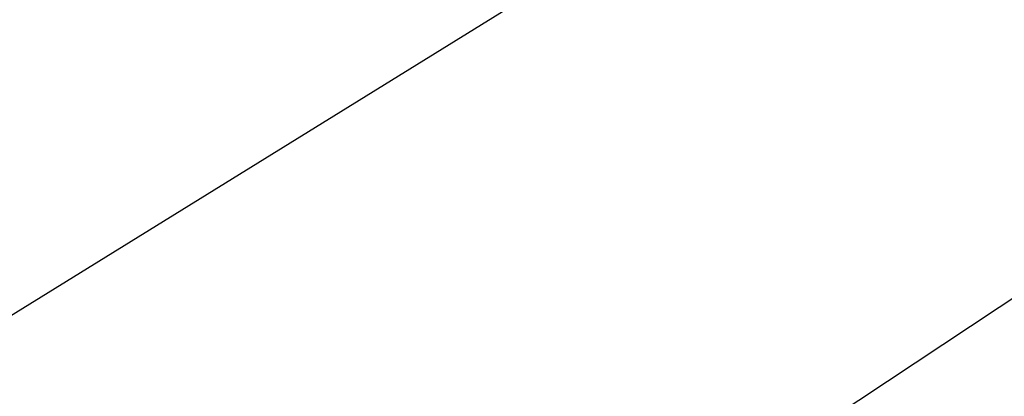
# Model space of a CAD drawing. Header units: millimetres. Extents: x -131 to 131, y -191 to 191.
# Tile 137 of 256: x -72.8733 to -72.86514, y -110.31392 to -110.31079. Entities that reach past the tile are written whole.
import ezdxf

# ---------------------------------------------------------------- set-up
doc = ezdxf.new("R2010")
doc.units = ezdxf.units.MM
doc.layers.get('0').update_dxf_attribs({"color": 8, "linetype": 'CONTINUOUS'})

# ---------------------------------------------------------------- blocks, each defined once
blk = doc.blocks.new('sgBrepBlock__245065360')
at = {"color": 0}
blk.add_polyline3d([(-66.9619926, -110.4151869, -8), (-67.548439, -110.0766019, -8), (-68.1720486, -109.8126506, -8), (-68.823368, -109.6273343, -8), (-69.492524, -109.523462, -8), (-70.1693728, -109.5026085, -8), (-70.8436541, -109.5650899, -8), (-71.5051464, -109.709959, -8), (-72.1438223, -109.9350197, -8), (-72.75, -110.2368603, -8), (-73.3144905, -110.6109052, -8), (-73.8287367, -111.0514844, -8), (-74.2849432, -111.5519191, -8), (-74.6761942, -112.1046231, -8), (-74.996559, -112.7012181, -8), (-75.241181, -113.3326603, -8), (-75.406352, -113.9893777, -8), (-75.4895683, -114.661415, -8), (-75.4895683, -115.338585, -8)], dxfattribs=at)
blk = doc.blocks.new('sgBrepBlock__245065872')
at = {"color": 0}
blk.add_polyline3d([(-73.3144905, -110.6109052, -3), (-73.0380074, -110.4151869, -3), (-72.75, -110.2368603, -3), (-72.451561, -110.0766019, -3), (-72.1438223, -109.9350197, -3), (-71.8279514, -109.8126506, -3), (-71.5051464, -109.709959, -3), (-71.176632, -109.6273343, -3), (-70.8436541, -109.5650899, -3), (-70.507476, -109.523462, -3), (-70.1693728, -109.5026085, -3), (-69.8306272, -109.5026085, -3), (-69.492524, -109.523462, -3), (-69.1563459, -109.5650899, -3), (-68.823368, -109.6273343, -3), (-68.4948536, -109.709959, -3), (-68.1720486, -109.8126506, -3), (-67.8561777, -109.9350197, -3), (-67.548439, -110.0766019, -3), (-67.25, -110.2368603, -3), (-66.9619926, -110.4151869, -3)], dxfattribs=at)
blk = doc.blocks.new('sgBrepBlock__245068432')
at = {"color": 0}
for points in [[(-66.9619926, -110.4151869, -8), (-67.548439, -110.0766019, -8), (-68.1720486, -109.8126506, -8), (-68.823368, -109.6273343, -8), (-69.492524, -109.523462, -8), (-70.1693728, -109.5026085, -8), (-70.8436541, -109.5650899, -8), (-71.5051464, -109.709959, -8), (-72.1438223, -109.9350197, -8), (-72.75, -110.2368603, -8), (-73.3144905, -110.6109052, -8)], [(-73.3144905, -110.6109052, -3), (-73.0380074, -110.4151869, -3), (-72.75, -110.2368603, -3), (-72.451561, -110.0766019, -3), (-72.1438223, -109.9350197, -3), (-71.8279514, -109.8126506, -3), (-71.5051464, -109.709959, -3), (-71.176632, -109.6273343, -3), (-70.8436541, -109.5650899, -3), (-70.507476, -109.523462, -3), (-70.1693728, -109.5026085, -3), (-69.8306272, -109.5026085, -3), (-69.492524, -109.523462, -3), (-69.1563459, -109.5650899, -3), (-68.823368, -109.6273343, -3), (-68.4948536, -109.709959, -3), (-68.1720486, -109.8126506, -3), (-67.8561777, -109.9350197, -3), (-67.548439, -110.0766019, -3), (-67.25, -110.2368603, -3), (-66.9619926, -110.4151869, -3)]]:
    blk.add_polyline3d(points, dxfattribs=at)
blk = doc.blocks.new('sgBrepBlock_Omega+SlimClamp_245064080')
at = {"color": 0}
for name in ['sgBrepBlock__245065360', 'sgBrepBlock__245065872', 'sgBrepBlock__245068432']:
    blk.add_blockref(name, (0, 0), dxfattribs=at)

msp = doc.modelspace()

# ---------------------------------------------------------------- block references
at = {"color": 7}
msp.add_blockref('sgBrepBlock_Omega+SlimClamp_245064080', (0, 0), dxfattribs=at)

doc.saveas('drawing.dxf')
